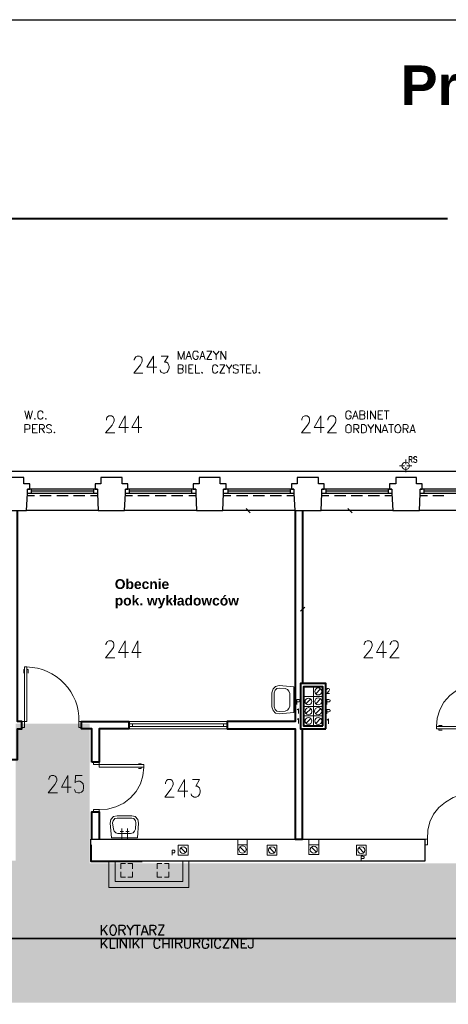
# Model space of a CAD drawing. Header units: millimetres. Extents: x 1 to 17496, y 1 to 30809.
# Tile 142 of 256: x 7905 to 8773, y 21455 to 23450. Entities that reach past the tile are written whole.
import ezdxf

# ---------------------------------------------------------------- set-up
doc = ezdxf.new("R2010")
doc.units = ezdxf.units.MM
doc.linetypes.add('CENTER', pattern=[2, 1.25, -0.25, 0.25, -0.25])
for name, color, linetype, lineweight in [('0_Przyz_granicze oddziałów', 6, 'CENTER', 40), ('0_Przyz_instalacja do central', 1, 'Continuous', 40), ('0_Przyz_opisy pom', 255, 'CENTER', 40), ('N_SSP_ewakuacja', 4, 'CENTER', 40)]:
    doc.layers.add(name, color=color, linetype=linetype, lineweight=lineweight)
for name, color, linetype in [('0_Przyz_Opisy oddziałów', 5, 'Continuous'), ('Opisy', 255, 'Continuous'), ('PDF _Geometria', 7, 'Continuous')]:
    doc.layers.add(name, color=color, linetype=linetype)
doc.styles.add('arial', font='arialbd.ttf')

msp = doc.modelspace()

# ---------------------------------------------------------------- hatches: boundary and pattern name
at = {"layer": 'N_SSP_ewakuacja', "lineweight": 60, "transparency": 33554457}
h = msp.add_hatch(color=51, dxfattribs=at)
h.dxf.hatch_style = 1
h.paths.add_polyline_path([(5439, 22700.8), (5436.7, 22686.7), (5436.7, 21955), (5458, 21955), (5458, 21107.8), (5178.5, 21107.8), (5178.5, 20881.6), (5426, 20881.6), (5426, 20657.6), (5735.4, 20657.6), (5735.4, 21323.3), (6228.4, 21323.3), (6228.4, 21457.8), (9119.8, 21457.8), (9119.8, 20742.9), (9173.1, 20742.9), (9173.1, 20425), (9597.8, 20425), (9597.8, 20717.3), (9405.7, 20717.3), (9405.7, 21451.8), (13300, 21451.8), (13300, 21329.7), (13530.5, 21329.7), (13530.5, 21677.6), (13135.7, 21677.6), (13135.7, 21743.7), (12587.3, 21743.7), (12587.3, 21925.1), (12316.3, 21925.1), (12316.3, 21740.5), (8046.3, 21740.5), (8046.3, 22023.2), (7896.9, 22023.2), (7896.9, 21745.8), (7484.8, 21745.8), (7484.8, 22444.7), (7327.4, 22444.7), (7327.4, 21736.5), (7290.1, 21736.5), (7290.1, 21663.2), (6951.4, 21663.2), (6951.4, 21743.2), (6305.9, 21743.2), (6305.9, 21596.5), (5719, 21596.5), (5719, 22051.3), (5700.4, 22051.3), (5700.4, 22700.8)])

# ---------------------------------------------------------------- linework, layer by layer
at = {"layer": '0_Przyz_instalacja do central'}
msp.add_lwpolyline([(11414, 21587.8), (3665.5, 21586.8), (3665.5, 21722)], dxfattribs=at)
at = {"layer": '0_Przyz_Opisy oddziałów', "lineweight": 40}
msp.add_lwpolyline([(8771.3, 23046.1), (6359.3, 23046.1), (6458.7, 23029.3), (6458.7, 23062.1), (6359.3, 23046.1)], dxfattribs=at)
at = {"layer": 'Opisy', "lineweight": 18}
for points in [[(8136.9, 22759.8), (8136.9, 22761.4), (8138.6, 22764.8), (8140.3, 22766.5), (8142.8, 22768.2), (8147.8, 22768.2), (8150.4, 22766.5), (8152, 22764.8), (8152.9, 22761.4), (8152.9, 22758.1), (8152, 22755.5), (8149.5, 22750.5), (8136, 22733.6), (8154.6, 22733.6)], [(8175.6, 22733.6), (8175.6, 22768.2), (8162.1, 22745.4), (8182.4, 22745.4)], [(8191.6, 22768.2), (8205.9, 22768.2), (8198.4, 22755.5), (8202.6, 22755.5), (8205.1, 22753.9), (8205.9, 22752.2), (8207.6, 22747.1), (8207.6, 22743.8), (8205.9, 22738.7), (8203.4, 22735.3), (8199.2, 22733.6), (8195.8, 22733.6), (8191.6, 22735.3), (8189.9, 22737), (8189.1, 22740.4)], [(8226.2, 22761.4), (8226.2, 22778.3), (8232.1, 22761.4), (8237.9, 22778.3), (8237.9, 22761.4)], [(8241.3, 22761.4), (8247.2, 22778.3), (8253.1, 22761.4)], [(8243.8, 22767.3), (8250.6, 22767.3)], [(8266.6, 22774.9), (8265.7, 22776.6), (8264.9, 22778.3), (8259, 22778.3), (8257.3, 22776.6), (8256.5, 22774.9), (8255.6, 22772.4), (8255.6, 22768.2), (8256.5, 22765.7), (8257.3, 22764), (8259, 22762.3), (8259.8, 22761.4), (8263.2, 22761.4), (8264.9, 22762.3), (8265.7, 22764), (8266.6, 22765.7), (8266.6, 22768.2), (8263.2, 22768.2)], [(8270, 22761.4), (8275, 22778.3), (8280.9, 22761.4)], [(8271.6, 22767.3), (8279.2, 22767.3)], [(8294.4, 22761.4), (8284.3, 22761.4), (8294.4, 22778.3), (8284.3, 22778.3)], [(8296.9, 22778.3), (8302.8, 22770.7), (8302.8, 22761.4)], [(8308.7, 22778.3), (8302.8, 22770.7)], [(8312.1, 22761.4), (8312.1, 22778.3), (8322.2, 22761.4), (8322.2, 22778.3)], [(8232.9, 22742.1), (8234.6, 22741.2), (8235.4, 22741.2), (8236.3, 22739.5), (8236.3, 22737), (8235.4, 22735.3), (8234.6, 22734.5), (8232.9, 22733.6), (8226.2, 22733.6), (8226.2, 22750.5), (8232.9, 22750.5), (8234.6, 22749.6), (8235.4, 22748.8), (8236.3, 22747.1), (8236.3, 22745.4), (8235.4, 22743.8), (8234.6, 22742.9), (8232.9, 22742.1), (8226.2, 22742.1)], [(8241.3, 22750.5), (8241.3, 22733.6)], [(8256.5, 22733.6), (8247.2, 22733.6), (8247.2, 22750.5), (8256.5, 22750.5)], [(8260.7, 22750.5), (8260.7, 22733.6), (8270, 22733.6)], [(8306.2, 22746.3), (8305.3, 22748), (8303.6, 22749.6), (8302, 22750.5), (8299.4, 22750.5), (8297.7, 22749.6), (8296.1, 22748), (8296.1, 22746.3), (8295.2, 22743.8), (8295.2, 22740.4), (8296.1, 22737.9), (8296.1, 22736.2), (8297.7, 22734.5), (8299.4, 22733.6), (8302, 22733.6), (8303.6, 22734.5), (8305.3, 22736.2), (8306.2, 22737.9)], [(8320.5, 22733.6), (8310.4, 22733.6), (8320.5, 22750.5), (8310.4, 22750.5)], [(8323, 22750.5), (8328.9, 22742.1), (8328.9, 22733.6)], [(8334.8, 22750.5), (8328.9, 22742.1)], [(8347.4, 22748), (8346.6, 22749.6), (8344.1, 22750.5), (8341.5, 22750.5), (8339, 22749.6), (8337.3, 22748), (8337.3, 22746.3), (8338.2, 22744.6), (8339, 22743.8), (8340.7, 22742.9), (8344.9, 22741.2), (8346.6, 22741.2), (8347.4, 22740.4), (8347.4, 22736.2), (8346.6, 22734.5), (8344.1, 22733.6), (8341.5, 22733.6), (8339, 22734.5), (8337.3, 22736.2)], [(8350.8, 22750.5), (8360.9, 22750.5)], [(8355.9, 22750.5), (8355.9, 22733.6)], [(8373.5, 22733.6), (8364.3, 22733.6), (8364.3, 22750.5), (8373.5, 22750.5)], [(8383.7, 22750.5), (8383.7, 22735.3), (8382.8, 22734.5), (8381.1, 22733.6), (8379.4, 22733.6), (8378.6, 22734.5), (8377.8, 22735.3), (8376.9, 22737.9), (8376.9, 22739.5)], [(8247.2, 22742.1), (8253.1, 22742.1)], [(8364.3, 22742.1), (8370.2, 22742.1)], [(7915.4, 22657), (7919.6, 22640.2), (7923, 22657), (7926.3, 22640.2), (7930.5, 22657)], [(7951.6, 22652.8), (7951.6, 22654.5), (7949.9, 22656.2), (7948.2, 22657), (7945.7, 22657), (7944, 22656.2), (7942.3, 22654.5), (7941.5, 22652.8), (7941.5, 22644.4), (7942.3, 22642.7), (7944, 22641), (7945.7, 22640.2), (7948.2, 22640.2), (7949.9, 22641), (7951.6, 22642.7), (7951.6, 22644.4)], [(8080.5, 22638.5), (8080.5, 22640.2), (8081.3, 22643.5), (8083, 22645.2), (8085.5, 22646.9), (8090.6, 22646.9), (8093.9, 22645.2), (8094.8, 22643.5), (8096.5, 22640.2), (8096.5, 22636.8), (8094.8, 22633.4), (8092.2, 22628.4), (8078.8, 22612.4), (8097.3, 22612.4)], [(8118.4, 22612.4), (8118.4, 22646.9), (8105.7, 22623.3), (8125.1, 22623.3)], [(8145.3, 22612.4), (8145.3, 22646.9), (8131.8, 22623.3), (8152, 22623.3)], [(8476.3, 22638.5), (8476.3, 22640.2), (8478, 22643.5), (8478.8, 22645.2), (8482.2, 22646.9), (8487.2, 22646.9), (8489.8, 22645.2), (8491.5, 22643.5), (8492.3, 22640.2), (8492.3, 22636.8), (8491.5, 22633.4), (8488.1, 22628.4), (8475.5, 22612.4), (8494, 22612.4)], [(8515, 22612.4), (8515, 22646.9), (8501.6, 22623.3), (8521.8, 22623.3)], [(8529.4, 22638.5), (8529.4, 22640.2), (8531, 22643.5), (8531.9, 22645.2), (8535.3, 22646.9), (8540.3, 22646.9), (8542.8, 22645.2), (8544.5, 22643.5), (8545.4, 22640.2), (8545.4, 22636.8), (8544.5, 22633.4), (8541.2, 22628.4), (8528.5, 22612.4), (8547, 22612.4)], [(8576.5, 22652.8), (8575.7, 22654.5), (8574, 22656.2), (8572.3, 22657), (8569.8, 22657), (8568.1, 22656.2), (8566.4, 22654.5), (8565.6, 22652.8), (8565.6, 22644.4), (8566.4, 22642.7), (8568.1, 22641), (8569.8, 22640.2), (8572.3, 22640.2), (8574, 22641), (8575.7, 22642.7), (8576.5, 22644.4), (8576.5, 22646.9), (8572.3, 22646.9)], [(8579.1, 22640.2), (8584.9, 22657), (8590.8, 22640.2)], [(8600.9, 22649.4), (8602.6, 22648.6), (8603.5, 22647.7), (8604.3, 22646.1), (8604.3, 22643.5), (8603.5, 22641.8), (8602.6, 22641), (8600.9, 22640.2), (8594.2, 22640.2), (8594.2, 22657), (8600.9, 22657), (8602.6, 22656.2), (8603.5, 22655.3), (8604.3, 22653.6), (8604.3, 22652), (8603.5, 22651.1), (8602.6, 22650.3), (8600.9, 22649.4), (8594.2, 22649.4)], [(8609.4, 22657), (8609.4, 22640.2)], [(8615.3, 22640.2), (8615.3, 22657), (8625.4, 22640.2), (8625.4, 22657)], [(8640.5, 22640.2), (8631.3, 22640.2), (8631.3, 22657), (8640.5, 22657)], [(8631.3, 22649.4), (8637.2, 22649.4)], [(8643.1, 22657), (8653.2, 22657)], [(8648.1, 22657), (8648.1, 22640.2)], [(7915.4, 22612.4), (7915.4, 22629.2), (7922.1, 22629.2), (7924.6, 22628.4), (7925.5, 22627.5), (7925.5, 22621.6), (7924.6, 22620.8), (7922.1, 22619.9), (7915.4, 22619.9)], [(7940.6, 22612.4), (7930.5, 22612.4), (7930.5, 22629.2), (7940.6, 22629.2)], [(7944.9, 22612.4), (7944.9, 22629.2), (7951.6, 22629.2), (7953.3, 22628.4), (7954.1, 22627.5), (7955, 22625.8), (7955, 22624.2), (7954.1, 22622.5), (7953.3, 22621.6), (7951.6, 22620.8), (7944.9, 22620.8)], [(7969.3, 22626.7), (7967.6, 22628.4), (7965.9, 22629.2), (7962.5, 22629.2), (7960.9, 22628.4), (7959.2, 22626.7), (7959.2, 22625), (7960, 22623.3), (7960.9, 22622.5), (7961.7, 22621.6), (7966.8, 22619.9), (7967.6, 22619.1), (7968.4, 22618.3), (7969.3, 22616.6), (7969.3, 22614.1), (7967.6, 22613.2), (7965.9, 22612.4), (7962.5, 22612.4), (7960.9, 22613.2), (7959.2, 22614.1)], [(8581.6, 22646.1), (8588.3, 22646.1)], [(8581.6, 22612.4), (8581.6, 22629.2), (8588.3, 22629.2), (8590.8, 22628.4), (8591.7, 22627.5), (8591.7, 22622.5), (8590.8, 22621.6), (8588.3, 22620.8), (8581.6, 22620.8)], [(8610.2, 22629.2), (8616.1, 22620.8), (8616.1, 22612.4)], [(8622, 22629.2), (8616.1, 22620.8)], [(8625.4, 22612.4), (8625.4, 22629.2), (8635.5, 22612.4), (8635.5, 22629.2)], [(8638.8, 22612.4), (8644.7, 22629.2), (8650.6, 22612.4)], [(8652.3, 22629.2), (8662.4, 22629.2)], [(8657.4, 22629.2), (8657.4, 22612.4)], [(8681.8, 22612.4), (8681.8, 22629.2), (8688.5, 22629.2), (8691.1, 22628.4), (8691.1, 22627.5), (8691.9, 22625.8), (8691.9, 22624.2), (8691.1, 22622.5), (8691.1, 22621.6), (8688.5, 22620.8), (8681.8, 22620.8)], [(8695.3, 22612.4), (8701.2, 22629.2), (8706.2, 22612.4)], [(7930.5, 22620.8), (7936.4, 22620.8)], [(7949.9, 22620.8), (7955, 22612.4)], [(8586.6, 22620.8), (8591.7, 22612.4)], [(8641.4, 22617.4), (8649, 22617.4)], [(8686.9, 22620.8), (8691.9, 22612.4)], [(8697, 22617.4), (8704.5, 22617.4)]]:
    msp.add_lwpolyline(points, dxfattribs=at)
for points in [[(8274.2, 22735.3), (8273.3, 22734.5), (8274.2, 22733.6), (8275, 22734.5)], [(8390.4, 22735.3), (8389.6, 22734.5), (8390.4, 22733.6), (8391.2, 22734.5)], [(7935.6, 22641.8), (7934.7, 22641), (7935.6, 22640.2), (7936.4, 22641)], [(7957.5, 22641.8), (7956.6, 22641), (7957.5, 22640.2), (7958.3, 22641)], [(8569.8, 22629.2), (8568.1, 22628.4), (8566.4, 22626.7), (8565.6, 22625), (8565.6, 22615.7), (8566.4, 22614.1), (8568.1, 22613.2), (8569.8, 22612.4), (8572.3, 22612.4), (8574, 22613.2), (8575.7, 22614.1), (8576.5, 22615.7), (8576.5, 22625), (8575.7, 22626.7), (8574, 22628.4), (8572.3, 22629.2)], [(8597.6, 22612.4), (8597.6, 22629.2), (8602.6, 22629.2), (8604.3, 22628.4), (8606, 22626.7), (8606.8, 22625), (8607.7, 22622.5), (8607.7, 22618.3), (8606.8, 22615.7), (8606, 22614.1), (8604.3, 22613.2), (8602.6, 22612.4)], [(8670, 22629.2), (8668.3, 22628.4), (8666.6, 22626.7), (8665.8, 22625), (8665, 22622.5), (8665, 22618.3), (8665.8, 22615.7), (8666.6, 22614.1), (8668.3, 22613.2), (8670, 22612.4), (8672.5, 22612.4), (8674.2, 22613.2), (8675.1, 22614.1), (8675.9, 22615.7), (8676.7, 22618.3), (8676.7, 22622.5), (8675.9, 22625), (8675.1, 22626.7), (8674.2, 22628.4), (8672.5, 22629.2)], [(7975.2, 22614.1), (7974.3, 22613.2), (7975.2, 22612.4), (7976, 22613.2)]]:
    msp.add_lwpolyline(points, close=True, dxfattribs=at)
at = {"layer": 'PDF _Geometria'}
msp.add_lwpolyline([(1887, 23449.8), (14038.1, 23449.8), (14038.1, 19447), (1887, 19447)], close=True, dxfattribs=at)
at = {"layer": 'PDF _Geometria', "lineweight": 18}
for points in [[(8686.9, 22558.5), (8686.9, 22549.2)], [(8693.6, 22552.6), (8693.6, 22564.4), (8697.8, 22564.4), (8699.5, 22563.5), (8700.3, 22561.8), (8700.3, 22561), (8699.5, 22560.1), (8699.5, 22559.3), (8697.8, 22558.5), (8693.6, 22558.5)], [(8697, 22558.5), (8700.3, 22552.6)], [(8709.6, 22562.7), (8708.8, 22563.5), (8707.1, 22564.4), (8705.4, 22564.4), (8703.7, 22563.5), (8702.9, 22562.7), (8702.9, 22561.8), (8703.7, 22560.1), (8704.5, 22559.3), (8707.9, 22558.5), (8708.8, 22557.6), (8708.8, 22556.8), (8709.6, 22555.9), (8709.6, 22554.3), (8708.8, 22553.4), (8707.1, 22552.6), (8705.4, 22552.6), (8703.7, 22553.4), (8702.9, 22554.3)], [(8674.2, 22545.8), (8684.3, 22545.8)], [(8686.9, 22543.3), (8686.9, 22533.2)], [(8689.4, 22545.8), (8699.5, 22545.8)], [(8376.9, 22454.9), (8359.2, 22454.9)], [(8371.9, 22450.7), (8363.4, 22459.1)], [(8583.3, 22454.9), (8565.6, 22454.9)], [(8578.2, 22450.7), (8569.8, 22459.1)], [(8746.7, 22454.9), (8728.1, 22454.9)], [(8482.2, 22259.5), (8473.8, 22251.1)], [(8478, 22263.7), (8478, 22246)], [(8079.6, 22182.8), (8079.6, 22184.5), (8081.3, 22187.9), (8082.1, 22189.6), (8085.5, 22191.3), (8090.6, 22191.3), (8093.1, 22189.6), (8094.8, 22187.9), (8095.6, 22184.5), (8095.6, 22181.1), (8094.8, 22177.8), (8091.4, 22172.7), (8078.8, 22156.7), (8097.3, 22156.7)], [(8118.4, 22156.7), (8118.4, 22191.3), (8104.9, 22167.7), (8125.1, 22167.7)], [(8144.5, 22156.7), (8144.5, 22191.3), (8131.8, 22167.7), (8151.2, 22167.7)], [(8602.6, 22182.8), (8602.6, 22184.5), (8604.3, 22187.9), (8605.2, 22189.6), (8608.5, 22191.3), (8613.6, 22191.3), (8616.1, 22189.6), (8617.8, 22187.9), (8618.6, 22184.5), (8618.6, 22181.1), (8617.8, 22177.8), (8615.3, 22172.7), (8601.8, 22156.7), (8620.3, 22156.7)], [(8641.4, 22156.7), (8641.4, 22191.3), (8627.9, 22167.7), (8648.1, 22167.7)], [(8655.7, 22182.8), (8655.7, 22184.5), (8657.4, 22187.9), (8658.2, 22189.6), (8661.6, 22191.3), (8666.6, 22191.3), (8669.2, 22189.6), (8670.9, 22187.9), (8671.7, 22184.5), (8671.7, 22181.1), (8670.9, 22177.8), (8667.5, 22172.7), (8654.9, 22156.7), (8673.4, 22156.7)], [(7914.5, 22133.1), (7912.9, 22133.1), (7912.9, 22125.6)], [(7919.6, 22133.1), (7922.1, 22133.1), (7922.1, 22125.6)], [(8504.9, 22083.5), (8514.2, 22093.6)], [(8526.8, 22091.9), (8526.8, 22092.7), (8527.7, 22093.6), (8528.5, 22094.4), (8530.2, 22094.4), (8531.9, 22093.6), (8532.7, 22092.7), (8532.7, 22091.9), (8531.9, 22090.2), (8531, 22089.3), (8526.8, 22084.3), (8532.7, 22084.3)], [(8840.1, 22102.8), (8822.5, 22102), (8805.6, 22097.8), (8789.6, 22090.2), (8776.1, 22080.1), (8764.3, 22066.6), (8755.9, 22051.4), (8750.9, 22034.6), (8749.2, 22017.8)], [(8466.2, 22062.4), (8466.2, 22072.5), (8470.4, 22072.5), (8471.2, 22071.7), (8472.1, 22071.7), (8472.1, 22068.3), (8471.2, 22067.4), (8466.2, 22067.4)], [(8484.7, 22063.2), (8494.8, 22073.3)], [(8504.9, 22063.2), (8514.2, 22073.3)], [(8526.8, 22062.4), (8526.8, 22072.5), (8531, 22072.5), (8532.7, 22071.7), (8533.6, 22070.8), (8533.6, 22069.1), (8532.7, 22068.3), (8532.7, 22067.4), (8526.8, 22067.4)], [(8467, 22051.4), (8467.9, 22052.3), (8469.6, 22053.1), (8469.6, 22043.9)], [(8484.7, 22043.9), (8494.8, 22053.1)], [(8504.9, 22043.9), (8514.2, 22053.1)], [(8526.8, 22043), (8526.8, 22052.3), (8532.7, 22052.3), (8532.7, 22051.4), (8533.6, 22050.6), (8533.6, 22048.9), (8532.7, 22048.1), (8531, 22047.2), (8526.8, 22047.2)], [(8125.9, 22027.9), (8325.5, 22027.9)], [(8467, 22032.1), (8467.9, 22032.1), (8469.6, 22033.8), (8469.6, 22023.7)], [(8484.7, 22023.7), (8494.8, 22033.8)], [(8504.9, 22023.7), (8514.2, 22033.8)], [(8527.7, 22030.4), (8528.5, 22031.2), (8530.2, 22032.9), (8530.2, 22022.8)], [(8125.9, 22022.8), (8325.5, 22022.8)], [(8125.9, 22017.8), (8325.5, 22017.8)], [(8125.9, 22012.7), (8325.5, 22012.7)], [(8133.5, 22017.8), (8133.5, 22022.8)], [(8176.5, 22012.7), (8158.8, 22012.7)], [(8318, 22017.8), (8318, 22022.8)], [(8754.2, 22017.8), (8754.2, 22019.4), (8761, 22019.4)], [(8754.2, 22012.7), (8754.2, 22010.2), (8761, 22010.2)], [(8051, 21966.4), (8051, 21984.1)], [(8066.1, 21849.3), (8083, 21850.2), (8099.8, 21854.4), (8115.8, 21861.9), (8129.3, 21872.9), (8141.1, 21885.5), (8149.5, 21901.5), (8154.6, 21917.5), (8156.3, 21935.2)], [(8151.2, 21940.3), (8151.2, 21942), (8145.3, 21942)], [(8151.2, 21935.2), (8151.2, 21932.7), (8145.3, 21932.7)], [(7964.2, 21910), (7964.2, 21911.6), (7965.1, 21915), (7966.8, 21916.7), (7969.3, 21918.4), (7974.3, 21918.4), (7976.9, 21916.7), (7978.5, 21915), (7980.2, 21911.6), (7980.2, 21908.3), (7978.5, 21904.9), (7976, 21899.8), (7962.5, 21883), (7981.1, 21883)], [(8002.1, 21883), (8002.1, 21918.4), (7989.5, 21894.8), (8008.9, 21894.8)], [(8031.6, 21918.4), (8018.1, 21918.4), (8017.3, 21903.2), (8018.1, 21904.9), (8022.3, 21906.6), (8026.6, 21906.6), (8029.9, 21904.9), (8033.3, 21901.5), (8034.1, 21896.5), (8034.1, 21893.1), (8033.3, 21888.1), (8029.9, 21884.7), (8026.6, 21883), (8022.3, 21883), (8018.1, 21884.7), (8017.3, 21886.4), (8015.6, 21889.7)], [(8200, 21901.5), (8200, 21903.2), (8201.7, 21906.6), (8202.6, 21908.3), (8205.1, 21910), (8211, 21910), (8213.5, 21908.3), (8214.4, 21906.6), (8216.1, 21903.2), (8216.1, 21899.8), (8214.4, 21896.5), (8211.8, 21891.4), (8199.2, 21874.6), (8217.7, 21874.6)], [(8238.8, 21874.6), (8238.8, 21910), (8225.3, 21886.4), (8245.5, 21886.4)], [(8254.8, 21910), (8269.1, 21910), (8261.5, 21896.5), (8264.9, 21896.5), (8267.4, 21894.8), (8269.1, 21893.1), (8270.8, 21888.1), (8270.8, 21884.7), (8269.1, 21879.6), (8266.6, 21876.3), (8262.4, 21874.6), (8258.2, 21874.6), (8254.8, 21876.3), (8253.1, 21877.9), (8252.3, 21881.3)], [(8730.7, 21789.5), (8731.5, 21807.2), (8735.7, 21824), (8743.3, 21840), (8754.2, 21853.5), (8767.7, 21864.5), (8782.9, 21873.7), (8798.9, 21878.8), (8816.6, 21880.5)], [(8111.6, 21789.5), (8111.6, 21810.6)], [(8123.4, 21789.5), (8123.4, 21810.6)], [(8109.1, 21789.5), (8086.3, 21789.5)], [(8108.2, 21804.7), (8115, 21804.7)], [(8126.8, 21804.7), (8120, 21804.7)], [(8143.6, 21789.5), (8120.9, 21789.5)], [(8211.8, 21789.5), (8189.1, 21789.5)], [(8245.5, 21789.5), (8222.8, 21789.5)], [(8346.6, 21777.7), (8346.6, 21789.5), (8366, 21789.5), (8366, 21777.7)], [(8359.2, 21789.5), (8376.9, 21789.5)], [(8490.6, 21777.7), (8490.6, 21789.5), (8510.8, 21789.5), (8510.8, 21777.7)], [(8565.6, 21789.5), (8583.3, 21789.5)], [(8351.7, 21772.7), (8360.9, 21763.4)], [(8495.7, 21772.7), (8505.8, 21763.4)], [(8592.5, 21771.8), (8601.8, 21761.7)], [(8596.7, 21744.9), (8596.7, 21755), (8600.1, 21755), (8601.8, 21754.1), (8602.6, 21753.3), (8602.6, 21751.6), (8601.8, 21750.8), (8601.8, 21749.9), (8596.7, 21749.9)], [(8085.5, 21744.9), (8085.5, 21691), (8247.2, 21691), (8247.2, 21744.9)], [(8098.1, 21744.9), (8098.1, 21703.6), (8235.4, 21703.6), (8235.4, 21744.9)], [(8119.2, 21739.8), (8109.9, 21739.8), (8109.9, 21728.9)], [(8133.5, 21728.9), (8133.5, 21739.8), (8124.2, 21739.8)], [(8192.5, 21739.8), (8183.2, 21739.8), (8183.2, 21728.9)], [(8206.8, 21728.9), (8206.8, 21739.8), (8198.4, 21739.8)], [(8109.9, 21723), (8109.9, 21712), (8119.2, 21712)], [(8124.2, 21712), (8133.5, 21712), (8133.5, 21723)], [(8183.2, 21723), (8183.2, 21712), (8192.5, 21712)], [(8198.4, 21712), (8206.8, 21712), (8206.8, 21723)]]:
    msp.add_lwpolyline(points, dxfattribs=at)
at = {"layer": 'PDF _Geometria', "lineweight": 25}
for points in [[(8886.5, 22534), (8687.7, 22534), (8488.9, 22534), (8289.3, 22534), (8090.6, 22534), (7891.8, 22534), (7693, 22534), (7494.3, 22534), (7294.7, 22534), (7095.9, 22534), (6897.1, 22534), (6698.4, 22534), (6499.6, 22534), (6300, 22534)], [(7864.8, 22454.9), (7918.7, 22454.9), (7920.4, 22489.4), (7920.4, 22498.7), (7925.5, 22498.7), (7925.5, 22509.6), (7912.9, 22509.6), (7912.9, 22522.2), (7891.8, 22522.2), (7870.7, 22522.2), (7870.7, 22509.6), (7858.1, 22509.6), (7858.1, 22498.7), (7863.2, 22498.7), (7863.2, 22489.4), (7864.8, 22454.9), (7720, 22454.9)], [(8063.6, 22454.9), (8117.5, 22454.9), (8119.2, 22489.4), (8119.2, 22498.7), (8124.2, 22498.7), (8124.2, 22509.6), (8112.5, 22509.6), (8112.5, 22522.2), (8090.6, 22522.2), (8069.5, 22522.2), (8069.5, 22509.6), (8057.7, 22509.6), (8057.7, 22498.7), (8062.8, 22498.7), (8062.8, 22489.4), (8063.6, 22454.9), (7918.7, 22454.9)], [(8263.2, 22454.9), (8316.3, 22454.9), (8318, 22489.4), (8318, 22498.7), (8323, 22498.7), (8323, 22509.6), (8311.2, 22509.6), (8311.2, 22522.2), (8289.3, 22522.2), (8268.3, 22522.2), (8268.3, 22509.6), (8256.5, 22509.6), (8256.5, 22498.7), (8261.5, 22498.7), (8261.5, 22489.4), (8263.2, 22454.9), (8117.5, 22454.9)], [(8462, 22454.9), (8515.9, 22454.9), (8516.7, 22489.4), (8516.7, 22498.7), (8521.8, 22498.7), (8521.8, 22509.6), (8510, 22509.6), (8510, 22522.2), (8488.9, 22522.2), (8467, 22522.2), (8467, 22509.6), (8455.2, 22509.6), (8455.2, 22498.7), (8460.3, 22498.7), (8460.3, 22489.4), (8462, 22454.9), (8316.3, 22454.9)], [(8660.7, 22454.9), (8714.6, 22454.9), (8716.3, 22489.4), (8716.3, 22498.7), (8720.5, 22498.7), (8720.5, 22509.6), (8708.8, 22509.6), (8708.8, 22522.2), (8687.7, 22522.2), (8666.6, 22522.2), (8666.6, 22509.6), (8654, 22509.6), (8654, 22498.7), (8659.1, 22498.7), (8659.1, 22489.4), (8660.7, 22454.9), (8515.9, 22454.9)], [(8859.5, 22454.9), (8913.4, 22454.9), (8915.1, 22489.4), (8915.1, 22498.7), (8920.2, 22498.7), (8920.2, 22509.6), (8908.4, 22509.6), (8908.4, 22522.2), (8886.5, 22522.2), (8865.4, 22522.2), (8865.4, 22509.6), (8853.6, 22509.6), (8853.6, 22498.7), (8857.8, 22498.7), (8857.8, 22489.4), (8859.5, 22454.9), (8714.6, 22454.9)], [(8062.8, 22498.7), (7920.4, 22498.7)], [(8062.8, 22489.4), (7920.4, 22489.4)], [(7928, 22498.7), (7928, 22489.4)], [(8054.3, 22494.5), (7928, 22494.5)], [(8054.3, 22498.7), (8054.3, 22489.4)], [(8261.5, 22498.7), (8119.2, 22498.7)], [(8261.5, 22489.4), (8119.2, 22489.4)], [(8126.8, 22498.7), (8126.8, 22489.4)], [(8253.1, 22494.5), (8126.8, 22494.5)], [(8253.1, 22498.7), (8253.1, 22489.4)], [(8460.3, 22498.7), (8318, 22498.7)], [(8460.3, 22489.4), (8318, 22489.4)], [(8326.4, 22498.7), (8326.4, 22489.4)], [(8452.7, 22494.5), (8326.4, 22494.5)], [(8452.7, 22498.7), (8452.7, 22489.4)], [(8659.1, 22498.7), (8516.7, 22498.7)], [(8659.1, 22489.4), (8516.7, 22489.4)], [(8525.1, 22498.7), (8525.1, 22489.4)], [(8651.5, 22494.5), (8525.1, 22494.5)], [(8651.5, 22498.7), (8651.5, 22489.4)], [(8857.8, 22498.7), (8716.3, 22498.7)], [(8857.8, 22489.4), (8716.3, 22489.4)], [(8723.9, 22498.7), (8723.9, 22489.4)], [(8850.2, 22494.5), (8723.9, 22494.5)], [(7934.7, 22485.2), (7920.4, 22485.2)], [(7968.4, 22485.2), (7945.7, 22485.2)], [(8003, 22485.2), (7980.2, 22485.2)], [(8036.7, 22485.2), (8013.9, 22485.2)], [(8062.8, 22485.2), (8048.4, 22485.2)], [(8133.5, 22485.2), (8119.2, 22485.2)], [(8167.2, 22485.2), (8144.5, 22485.2)], [(8201.7, 22485.2), (8179, 22485.2)], [(8235.4, 22485.2), (8212.7, 22485.2)], [(8261.5, 22485.2), (8247.2, 22485.2)], [(8332.3, 22485.2), (8318, 22485.2)], [(8366.8, 22485.2), (8344.1, 22485.2)], [(8400.5, 22485.2), (8377.8, 22485.2)], [(8435, 22485.2), (8412.3, 22485.2)], [(8460.3, 22485.2), (8446, 22485.2)], [(8531, 22485.2), (8516.7, 22485.2)], [(8565.6, 22485.2), (8542.8, 22485.2)], [(8599.3, 22485.2), (8576.5, 22485.2)], [(8633.8, 22485.2), (8611.1, 22485.2)], [(8659.1, 22485.2), (8644.7, 22485.2)], [(8730.7, 22485.2), (8715.5, 22485.2)], [(8764.3, 22485.2), (8741.6, 22485.2)], [(8049.3, 21777.7), (8049.3, 21789.5), (8725.6, 21789.5), (8725.6, 21744.9), (8152.9, 21744.9)], [(8069.6, 21615.2), (8069.6, 21595)], [(8082.2, 21615.2), (8069.6, 21601.7)], [(8106.6, 21595), (8106.6, 21615.2), (8114.2, 21615.2), (8116.8, 21614.3), (8117.6, 21612.6), (8118.4, 21611), (8118.4, 21609.3), (8117.6, 21607.6), (8116.8, 21606.8), (8114.2, 21605.1), (8106.6, 21605.1)], [(8121.8, 21615.2), (8128.5, 21605.1), (8128.5, 21595)], [(8135.3, 21615.2), (8128.5, 21605.1)], [(8137, 21615.2), (8149.6, 21615.2)], [(8142.9, 21615.2), (8142.9, 21595)], [(8151.3, 21595), (8158, 21615.2), (8164.8, 21595)], [(8169, 21595), (8169, 21615.2), (8176.6, 21615.2), (8179.1, 21614.3), (8179.9, 21612.6), (8180.8, 21611), (8180.8, 21609.3), (8179.9, 21607.6), (8179.1, 21606.8), (8176.6, 21605.1), (8169, 21605.1)], [(8197.6, 21595), (8185.8, 21595), (8197.6, 21615.2), (8185.8, 21615.2)], [(8073.8, 21606.8), (8082.2, 21595)], [(8112.5, 21605.1), (8118.4, 21595)], [(8153.8, 21601.7), (8162.2, 21601.7)], [(8174.9, 21605.1), (8180.8, 21595)], [(8069.6, 21587.4), (8069.6, 21568)], [(8082.2, 21587.4), (8069.6, 21573.9)], [(8073.8, 21579), (8082.2, 21568)], [(8088.1, 21587.4), (8088.1, 21568), (8098.2, 21568)], [(8102.4, 21587.4), (8102.4, 21568)], [(8109.2, 21568), (8109.2, 21587.4), (8121, 21568), (8121, 21587.4)], [(8127.7, 21587.4), (8127.7, 21568)], [(8134.4, 21587.4), (8134.4, 21568)], [(8147.1, 21587.4), (8134.4, 21573.9)], [(8138.7, 21579), (8147.1, 21568)], [(8153, 21587.4), (8153, 21568)], [(8189.2, 21583.2), (8188.3, 21584.9), (8186.7, 21586.5), (8185, 21587.4), (8181.6, 21587.4), (8179.9, 21586.5), (8178.2, 21584.9), (8177.4, 21583.2), (8176.6, 21579.8), (8176.6, 21575.6), (8177.4, 21572.2), (8178.2, 21570.5), (8179.9, 21568.9), (8181.6, 21568), (8185, 21568), (8186.7, 21568.9), (8188.3, 21570.5), (8189.2, 21572.2)], [(8195.1, 21587.4), (8195.1, 21568)], [(8195.1, 21578.1), (8206.9, 21578.1)], [(8206.9, 21587.4), (8206.9, 21568)], [(8213.6, 21587.4), (8213.6, 21568)], [(8221.2, 21568), (8221.2, 21587.4), (8228.8, 21587.4), (8231.3, 21586.5), (8232.1, 21585.7), (8233, 21584), (8233, 21581.5), (8232.1, 21579.8), (8231.3, 21579), (8228.8, 21578.1), (8221.2, 21578.1)], [(8227.1, 21578.1), (8233, 21568)], [(8238.9, 21587.4), (8238.9, 21573.1), (8239.7, 21570.5), (8241.4, 21568.9), (8243.9, 21568), (8245.6, 21568), (8248.1, 21568.9), (8249.8, 21570.5), (8250.7, 21573.1), (8250.7, 21587.4)], [(8257.4, 21568), (8257.4, 21587.4), (8265, 21587.4), (8267.5, 21586.5), (8268.4, 21585.7), (8269.2, 21584), (8269.2, 21581.5), (8268.4, 21579.8), (8267.5, 21579), (8265, 21578.1), (8257.4, 21578.1)], [(8263.3, 21578.1), (8269.2, 21568)], [(8287.7, 21583.2), (8286.9, 21584.9), (8285.2, 21586.5), (8282.7, 21587.4), (8279.3, 21587.4), (8277.6, 21586.5), (8275.9, 21584.9), (8275.1, 21583.2), (8274.2, 21579.8), (8274.2, 21575.6), (8275.1, 21572.2), (8275.9, 21570.5), (8277.6, 21568.9), (8279.3, 21568), (8282.7, 21568), (8285.2, 21568.9), (8286.9, 21570.5), (8287.7, 21572.2), (8287.7, 21575.6), (8282.7, 21575.6)], [(8293.6, 21587.4), (8293.6, 21568)], [(8312.1, 21583.2), (8311.3, 21584.9), (8309.6, 21586.5), (8307.9, 21587.4), (8304.6, 21587.4), (8302.9, 21586.5), (8301.2, 21584.9), (8300.4, 21583.2), (8299.5, 21579.8), (8299.5, 21575.6), (8300.4, 21572.2), (8301.2, 21570.5), (8302.9, 21568.9), (8304.6, 21568), (8307.9, 21568), (8309.6, 21568.9), (8311.3, 21570.5), (8312.1, 21572.2)], [(8329, 21568), (8317.2, 21568), (8329, 21587.4), (8317.2, 21587.4)], [(8334.9, 21568), (8334.9, 21587.4), (8346.7, 21568), (8346.7, 21587.4)], [(8365.2, 21568), (8354.3, 21568), (8354.3, 21587.4), (8365.2, 21587.4)], [(8354.3, 21578.1), (8361, 21578.1)], [(8377, 21587.4), (8377, 21572.2), (8376.2, 21569.7), (8375.3, 21568.9), (8373.6, 21568), (8371.9, 21568), (8370.3, 21568.9), (8369.4, 21569.7), (8368.6, 21572.2), (8368.6, 21573.9)]]:
    msp.add_lwpolyline(points, dxfattribs=at)
at = {"layer": 'PDF _Geometria', "lineweight": 40}
for points in [[(7885.1, 22454.9), (7885.1, 21950.4), (7900.2, 21950.4), (7900.2, 22012.7), (7909.5, 22012.7), (7909.5, 22027.9), (7900.2, 22027.9), (7900.2, 22454.9)], [(8462.8, 22454.9), (8462.8, 22027.9), (8325.5, 22027.9), (8325.5, 22012.7), (8462.8, 22012.7), (8462.8, 21789.5), (8478, 21789.5), (8478, 22012.7)], [(8478, 22454.9), (8478, 22104.5)], [(8051, 21789.5), (8051, 21844.3), (8066.1, 21844.3), (8066.1, 21789.5)], [(8049.3, 21777.7), (8049.3, 21744.9), (8152.9, 21744.9)]]:
    msp.add_lwpolyline(points, dxfattribs=at)
at = {"layer": 'PDF _Geometria', "lineweight": 18}
for points in [[(8462.8, 22420.3), (8462.8, 22401.8)], [(8478, 22401.8), (8478, 22420.3)], [(8462.8, 22347.1), (8462.8, 22329.4)], [(8478, 22329.4), (8478, 22347.1)], [(7919.6, 22138.2), (7919.6, 22027.9), (7909.5, 22027.9), (7909.5, 22015.2), (7914.5, 22015.2), (7914.5, 22138.2)], [(8460.3, 22045.6), (8430.8, 22043), (8423.2, 22044.7), (8418.2, 22049.8), (8415.7, 22057.3), (8415.7, 22086), (8418.2, 22093.6), (8423.2, 22098.6), (8430.8, 22100.3), (8460.3, 22097.8)], [(8451.9, 22059), (8451.9, 22084.3), (8450.2, 22089.3), (8447.7, 22092.7), (8442.6, 22094.4), (8430.8, 22095.2), (8425.8, 22094.4), (8422.4, 22091), (8420.7, 22086), (8420.7, 22057.3), (8422.4, 22052.3), (8425.8, 22048.9), (8430.8, 22048.1), (8442.6, 22048.9), (8447.7, 22050.6), (8450.2, 22054)], [(8519.3, 22078.4), (8519.3, 22097.8), (8499.9, 22097.8), (8499.9, 22078.4)], [(8499.9, 22058.2), (8499.9, 22078.4), (8479.7, 22078.4), (8479.7, 22058.2)], [(8519.3, 22058.2), (8519.3, 22078.4), (8499.9, 22078.4), (8499.9, 22058.2)], [(8499.9, 22038.8), (8499.9, 22058.2), (8479.7, 22058.2), (8479.7, 22038.8)], [(8496.5, 22048.1), (8495.7, 22052.3), (8493.1, 22054.8), (8489.8, 22055.7), (8486.4, 22054.8), (8483.9, 22052.3), (8483, 22048.1), (8483.9, 22044.7), (8486.4, 22042.2), (8489.8, 22041.3), (8493.1, 22042.2), (8495.7, 22044.7)], [(8519.3, 22038.8), (8519.3, 22058.2), (8499.9, 22058.2), (8499.9, 22038.8)], [(8029.9, 22015.2), (8029.9, 22027.9), (8024.9, 22027.9), (8024.9, 22015.2)], [(8376.9, 22027.9), (8359.2, 22027.9)], [(8499.9, 22018.6), (8499.9, 22038.8), (8479.7, 22038.8), (8479.7, 22018.6)], [(8519.3, 22018.6), (8519.3, 22038.8), (8499.9, 22038.8), (8499.9, 22018.6)], [(8359.2, 22012.7), (8376.9, 22012.7)], [(8749.2, 22017.8), (8840.1, 22017.8), (8840.1, 22007.7), (8851.9, 22007.7), (8851.9, 22012.7), (8749.2, 22012.7)], [(8066.1, 21966.4), (8066.1, 21984.1)], [(8462.8, 21984.1), (8462.8, 21966.4)], [(8478, 21966.4), (8478, 21984.1)], [(8156.3, 21935.2), (8066.1, 21935.2), (8066.1, 21945.3), (8054.3, 21945.3), (8054.3, 21940.3), (8156.3, 21940.3)], [(8066.1, 21844.3), (8066.1, 21849.3), (8054.3, 21849.3), (8054.3, 21844.3)], [(8090.6, 21792), (8088, 21821.5), (8089.7, 21829.1), (8094.8, 21835), (8102.4, 21836.7), (8131.8, 21836.7), (8138.6, 21835), (8144.5, 21829.1), (8145.3, 21821.5), (8143.6, 21792)], [(8104, 21800.5), (8129.3, 21800.5), (8134.4, 21802.1), (8137.7, 21805.5), (8139.4, 21809.7), (8140.3, 21822.4), (8139.4, 21826.6), (8136, 21830.8), (8131.8, 21831.6), (8102.4, 21831.6), (8097.3, 21830.8), (8093.9, 21826.6), (8093.1, 21822.4), (8094.8, 21809.7), (8096.5, 21805.5), (8099.8, 21802.1)], [(8730.7, 21777.7), (8730.7, 21789.5), (8725.6, 21789.5), (8725.6, 21777.7)], [(8246.4, 21756.7), (8246.4, 21776.9), (8226.2, 21776.9), (8226.2, 21756.7)], [(8246.4, 21756.7), (8246.4, 21776.9), (8226.2, 21776.9), (8226.2, 21756.7)], [(8241.3, 21761.7), (8231.2, 21771.8)], [(8366, 21758.4), (8366, 21777.7), (8346.6, 21777.7), (8346.6, 21758.4)], [(8425.8, 21756.7), (8425.8, 21776.9), (8406.4, 21776.9), (8406.4, 21756.7)], [(8425.8, 21756.7), (8425.8, 21776.9), (8406.4, 21776.9), (8406.4, 21756.7)], [(8415.7, 21760), (8419.9, 21760.9), (8422.4, 21763.4), (8423.2, 21766.8), (8422.4, 21770.1), (8419.9, 21772.7), (8415.7, 21773.5), (8412.3, 21772.7), (8409.8, 21770.1), (8408.9, 21766.8), (8409.8, 21763.4), (8412.3, 21760.9)], [(8415.7, 21760), (8419.9, 21760.9), (8422.4, 21763.4), (8423.2, 21766.8), (8422.4, 21770.1), (8419.9, 21772.7), (8415.7, 21773.5), (8412.3, 21772.7), (8409.8, 21770.1), (8408.9, 21766.8), (8409.8, 21763.4), (8412.3, 21760.9)], [(8420.7, 21761.7), (8411.4, 21771.8)], [(8510.8, 21758.4), (8510.8, 21777.7), (8490.6, 21777.7), (8490.6, 21758.4)], [(8606.8, 21756.7), (8606.8, 21776.9), (8587.5, 21776.9), (8587.5, 21756.7)], [(8596.7, 21760), (8600.9, 21760.9), (8603.5, 21763.4), (8604.3, 21766.8), (8603.5, 21770.1), (8600.9, 21772.7), (8596.7, 21773.5), (8593.4, 21772.7), (8590.8, 21770.1), (8590, 21766.8), (8590.8, 21763.4), (8593.4, 21760.9)], [(8213.5, 21761.7), (8218.6, 21761.7), (8219.4, 21762.6), (8219.4, 21765.9), (8218.6, 21765.9), (8217.7, 21766.8), (8213.5, 21766.8), (8213.5, 21756.7), (8213.5, 21766.8), (8217.7, 21766.8), (8218.6, 21765.9), (8219.4, 21765.9), (8219.4, 21762.6), (8218.6, 21761.7)]]:
    msp.add_lwpolyline(points, close=True, dxfattribs=at)
at = {"layer": 'PDF _Geometria', "lineweight": 40}
for points in [[(8525.1, 22012.7), (8525.1, 22104.5), (8473.8, 22104.5), (8473.8, 22012.7)], [(8519.3, 22018.6), (8519.3, 22097.8), (8479.7, 22097.8), (8479.7, 22018.6)], [(8051, 21945.3), (8051, 22012.7), (8029.9, 22012.7), (8029.9, 22027.9), (8125.9, 22027.9), (8125.9, 22012.7), (8066.1, 22012.7), (8066.1, 21945.3)]]:
    msp.add_lwpolyline(points, close=True, dxfattribs=at)
at = {"layer": 'PDF _Geometria', "lineweight": 25}
msp.add_lwpolyline([(8092.3, 21615.2), (8090.6, 21614.3), (8089, 21611.8), (8088.1, 21610.1), (8087.3, 21607.6), (8087.3, 21602.5), (8088.1, 21600), (8089, 21597.5), (8090.6, 21595.8), (8092.3, 21595), (8095.7, 21595), (8097.4, 21595.8), (8099.1, 21597.5), (8099.9, 21600), (8100.8, 21602.5), (8100.8, 21607.6), (8099.9, 21610.1), (8099.1, 21611.8), (8097.4, 21614.3), (8095.7, 21615.2)], close=True, dxfattribs=at)
at = {"layer": 'PDF _Geometria', "lineweight": 18}
for centre, radius in [((8686.9, 22545.8), 7.55), ((8509.7, 22088.5), 7.06), ((8489.7, 22068.3), 6.77), ((8509.7, 22068.3), 7.06), ((8509.4, 22048.5), 7.3), ((8489.7, 22028.7), 6.77), ((8509.7, 22028.7), 7.06), ((8236.3, 21766.8), 6.77), ((8236.3, 21766.8), 6.77), ((8356.3, 21768.2), 7.3), ((8500.7, 21767.9), 7.06)]:
    msp.add_circle(centre, radius, dxfattribs=at)
msp.add_arc((7917.1, 22030.4), 107.8, 358.6275, 88.6873, dxfattribs=at)

# ---------------------------------------------------------------- texts
at = {"layer": '0_Przyz_granicze oddziałów', "style": 'arial'}
msp.add_text('Przedmiar 2.1', height=80, dxfattribs=at).set_placement((8676.9, 23277))
at = {"layer": '0_Przyz_opisy pom', "color": 7, "insert": (8097.5, 22316.1), "char_height": 20, "width": 295.809, "attachment_point": 1, "style": 'arial'}
msp.add_mtext('Obecnie \\Ppok. wykładowców', dxfattribs=at)

doc.saveas('drawing.dxf')
